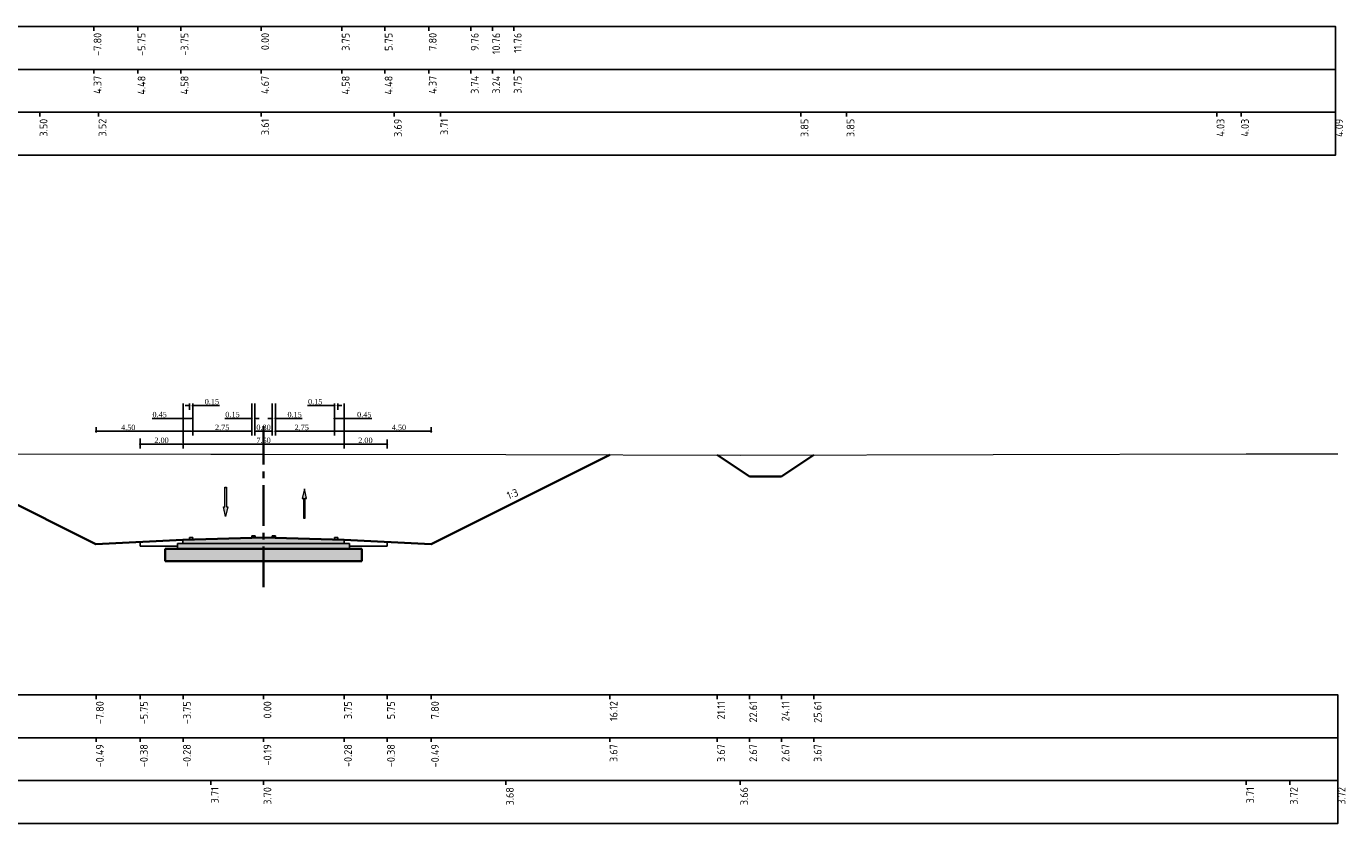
# Model space of a CAD drawing. Extents: x 100296 to 107772, y 404875 to 408930.
# Tile 75 of 98: x 104045 to 104106, y 404875 to 404912. Entities that reach past the tile are written whole.
import ezdxf

# ---------------------------------------------------------------- set-up
doc = ezdxf.new("R2010")
doc.units = 0
doc.linetypes.add('CENTER2', pattern=[28.575, 19.05, -3.175, 3.175, -3.175])
for name, color, linetype, lineweight in [('b-mi-mo-grondlaag_scheiding-gd', 3, 'Continuous', 35), ('b-mi-mo-grondlaag_zand-a', 252, 'Continuous', 18), ('b-we-gw-maaiveld-gd', 93, 'Continuous', 18), ('b-xx-al-dwarsprofiel_matenbalk-g', 1, 'Continuous', 25), ('dp-nw-markering', 7, 'Continuous', 0), ('n-co-fc-fundering-a', 253, 'Continuous', 18), ('n-we-gw-grondwerk-gd', 3, 'Continuous', 35), ('n-we-gw-grondwerk_berm-gd', 3, 'Continuous', 35), ('n-we-vh-verharding_asfalt-gd', 1, 'Continuous', 35), ('n-we-vw-markering-gd', 7, 'Continuous', 35), ('n-we-vw-markering-s', 7, 'Continuous', 25), ('n-xx-al-dwarsprofiel_as-gd', 1, 'CENTER2', 35), ('n-xx-al-dwarsprofiel_matenbalk-g', 1, 'Continuous', 25)]:
    doc.layers.add(name, color=color, linetype=linetype, lineweight=lineweight)
doc.layers.add('c3d-assembly_shape', color=251, linetype='Continuous', lineweight=35, plot=False)
for name, color, linetype in [('c3d-section_link', 1, 'Continuous'), ('c3d-section_sectionview_labeling', 7, 'Continuous'), ('l-mt-deta-pr', 7, 'Continuous')]:
    doc.layers.add(name, color=color, linetype=linetype)
doc.styles.add('INFRA_DIM', font='times.ttf')
doc.styles.add('NLCS-ISO', font='NLCS-ISO.ttf')
doc.dimstyles.new('INFRA-100-M', dxfattribs={"dimtxt": 0.25, "dimasz": 0.1, "dimexe": 0.2, "dimexo": 0.1, "dimgap": 0.05, "dimtad": 1, "dimzin": 0, "dimdsep": 46, "dimtxsty": 'INFRA_DIM', "dimblk1": 'DOT', "dimblk2": 'DOT', "dimsah": 1, "dimcen": 0, "dimclrd": 256, "dimclre": 256, "dimclrt": 7, "dimaunit": 2, "dimadec": 0, "dimazin": 0, "dimtfac": 1, "dimtdec": 3, "dimtofl": 0, "dimtmove": 0, "dimatfit": 3, "dimldrblk": 'DOT', "dimfxl": 1, "dimtolj": 1, "dimtzin": 0, "dimarcsym": 0})

# ---------------------------------------------------------------- blocks, each defined once
blk = doc.blocks.new('VW-MARKERING_015')
at = {"layer": 'n-we-vw-markering-s'}
for p, q in [((-0.073, 0.1), (0.077, 0.1)), ((-0.073, 0.1), (-0.073, 0)), ((0.077, 0.1), (0.077, 0)), ((-0.073, 0), (0.077, 0))]:
    blk.add_line(p, q, dxfattribs=at)
blk = doc.blocks.new('*U2899')
blk.add_hatch(color=256).paths.add_polyline_path([(-0.0675, 0.2925), (-0.0225, 0.2925), (-0.0225, 0.9), (0.0225, 0.9), (0.0225, 0.2925), (0.0675, 0.2925), (0, 0)])
blk.add_lwpolyline([(-0.0675, 0.2925), (-0.0225, 0.2925), (-0.0225, 0.9), (0.0225, 0.9), (0.0225, 0.2925), (0.0675, 0.2925), (0, 0)], close=True)
blk = doc.blocks.new('*U2898')
blk.add_hatch(color=256).paths.add_polyline_path([(-0.0675, 0.6075), (-0.0225, 0.6075), (-0.0225, 0), (0.0225, 0), (0.0225, 0.6075), (0.0675, 0.6075), (0, 0.9)])
blk.add_lwpolyline([(-0.0675, 0.6075), (-0.0225, 0.6075), (-0.0225, 0), (0.0225, 0), (0.0225, 0.6075), (0.0675, 0.6075), (0, 0.9)], close=True)
blk = doc.blocks.new('_DOT')
at = {"color": 0, "linetype": 'ByBlock'}
blk.add_line((-0.5, 0), (-1, 0), dxfattribs=at)
at = {"color": 0, "linetype": 'ByBlock', "const_width": 0.5}
blk.add_lwpolyline([(-0.25, 0, 1), (0.25, 0, 1)], format="xyb", close=True, dxfattribs=at)
blk = doc.blocks.new('*D2969')
at = {"layer": 'l-mt-deta-pr', "lineweight": -2, "transparency": 16777216}
for p, q in [((104059.88, 404894.665), (104059.88, 404892.627)), ((104059.98, 404892.827), (104061.78, 404892.827)), ((104061.88, 404893.045), (104061.88, 404892.627))]:
    blk.add_line(p, q, dxfattribs=at)
at = {"layer": 'l-mt-deta-pr', "lineweight": -2, "transparency": 16777216, "xscale": 0.1, "yscale": 0.1, "zscale": 0.1, "rotation": 180}
blk.add_blockref('_DOT', (104059.88, 404892.827), dxfattribs=at)
at = {"layer": 'l-mt-deta-pr', "lineweight": -2, "transparency": 16777216, "xscale": 0.1, "yscale": 0.1, "zscale": 0.1}
blk.add_blockref('_DOT', (104061.88, 404892.827), dxfattribs=at)
at = {"layer": 'l-mt-deta-pr', "color": 7, "transparency": 16777216, "insert": (104060.87, 404893.005), "char_height": 0.25, "attachment_point": 5, "style": 'INFRA_DIM'}
blk.add_mtext('\\A1;2.00', dxfattribs=at)
blk = doc.blocks.new('*D2970')
at = {"layer": 'l-mt-deta-pr', "lineweight": -2, "transparency": 16777216}
for p, q in [((104052.83, 404894.665), (104052.83, 404893.227)), ((104048.33, 404893.373), (104048.33, 404893.627)), ((104048.43, 404893.427), (104052.73, 404893.427))]:
    blk.add_line(p, q, dxfattribs=at)
at = {"layer": 'l-mt-deta-pr', "lineweight": -2, "transparency": 16777216, "xscale": 0.1, "yscale": 0.1, "zscale": 0.1, "rotation": 180}
blk.add_blockref('_DOT', (104048.33, 404893.427), dxfattribs=at)
at = {"layer": 'l-mt-deta-pr', "lineweight": -2, "transparency": 16777216, "xscale": 0.1, "yscale": 0.1, "zscale": 0.1}
blk.add_blockref('_DOT', (104052.83, 404893.427), dxfattribs=at)
at = {"layer": 'l-mt-deta-pr', "color": 7, "transparency": 16777216, "insert": (104049.83, 404893.605), "char_height": 0.25, "attachment_point": 5, "style": 'INFRA_DIM'}
blk.add_mtext('\\A1;4.50', dxfattribs=at)
blk = doc.blocks.new('*D2971')
at = {"layer": 'l-mt-deta-pr', "lineweight": -2, "transparency": 16777216}
for p, q in [((104052.38, 404894.665), (104052.38, 404892.627)), ((104050.38, 404893.087), (104050.38, 404892.627)), ((104050.48, 404892.827), (104052.28, 404892.827))]:
    blk.add_line(p, q, dxfattribs=at)
at = {"layer": 'l-mt-deta-pr', "lineweight": -2, "transparency": 16777216, "xscale": 0.1, "yscale": 0.1, "zscale": 0.1, "rotation": 180}
blk.add_blockref('_DOT', (104050.38, 404892.827), dxfattribs=at)
at = {"layer": 'l-mt-deta-pr', "lineweight": -2, "transparency": 16777216, "xscale": 0.1, "yscale": 0.1, "zscale": 0.1}
blk.add_blockref('_DOT', (104052.38, 404892.827), dxfattribs=at)
at = {"layer": 'l-mt-deta-pr', "color": 7, "transparency": 16777216, "insert": (104051.38, 404893.005), "char_height": 0.25, "attachment_point": 5, "style": 'INFRA_DIM'}
blk.add_mtext('\\A1;2.00', dxfattribs=at)
blk = doc.blocks.new('*D2972')
at = {"layer": 'l-mt-deta-pr', "lineweight": -2, "transparency": 16777216}
for p, q in [((104055.73, 404894.727), (104055.73, 404893.227)), ((104056.53, 404894.727), (104056.53, 404893.227)), ((104055.83, 404893.427), (104056.43, 404893.427))]:
    blk.add_line(p, q, dxfattribs=at)
at = {"layer": 'l-mt-deta-pr', "lineweight": -2, "transparency": 16777216, "xscale": 0.1, "yscale": 0.1, "zscale": 0.1, "rotation": 180}
blk.add_blockref('_DOT', (104055.73, 404893.427), dxfattribs=at)
at = {"layer": 'l-mt-deta-pr', "lineweight": -2, "transparency": 16777216, "xscale": 0.1, "yscale": 0.1, "zscale": 0.1}
blk.add_blockref('_DOT', (104056.53, 404893.427), dxfattribs=at)
at = {"layer": 'l-mt-deta-pr', "color": 7, "transparency": 16777216, "insert": (104056.13, 404893.605), "char_height": 0.25, "attachment_point": 5, "style": 'INFRA_DIM'}
blk.add_mtext('\\A1;0.80', dxfattribs=at)
blk = doc.blocks.new('*D2973')
at = {"layer": 'l-mt-deta-pr', "lineweight": -2, "transparency": 16777216}
for p, q in [((104052.38, 404894.602), (104052.38, 404892.627)), ((104059.88, 404893.173), (104059.88, 404892.627)), ((104052.48, 404892.827), (104059.78, 404892.827))]:
    blk.add_line(p, q, dxfattribs=at)
at = {"layer": 'l-mt-deta-pr', "lineweight": -2, "transparency": 16777216, "xscale": 0.1, "yscale": 0.1, "zscale": 0.1, "rotation": 180}
blk.add_blockref('_DOT', (104052.38, 404892.827), dxfattribs=at)
at = {"layer": 'l-mt-deta-pr', "lineweight": -2, "transparency": 16777216, "xscale": 0.1, "yscale": 0.1, "zscale": 0.1}
blk.add_blockref('_DOT', (104059.88, 404892.827), dxfattribs=at)
at = {"layer": 'l-mt-deta-pr', "color": 7, "transparency": 16777216, "insert": (104056.13, 404893.005), "char_height": 0.25, "attachment_point": 5, "style": 'INFRA_DIM'}
blk.add_mtext('\\A1;7.50', dxfattribs=at)
blk = doc.blocks.new('*D2974')
at = {"layer": 'l-mt-deta-pr', "lineweight": -2, "transparency": 16777216}
for p, q in [((104056.68, 404894.665), (104056.68, 404893.227)), ((104059.43, 404894.727), (104059.43, 404893.227)), ((104056.78, 404893.427), (104059.33, 404893.427))]:
    blk.add_line(p, q, dxfattribs=at)
at = {"layer": 'l-mt-deta-pr', "lineweight": -2, "transparency": 16777216, "xscale": 0.1, "yscale": 0.1, "zscale": 0.1, "rotation": 180}
blk.add_blockref('_DOT', (104056.68, 404893.427), dxfattribs=at)
at = {"layer": 'l-mt-deta-pr', "lineweight": -2, "transparency": 16777216, "xscale": 0.1, "yscale": 0.1, "zscale": 0.1}
blk.add_blockref('_DOT', (104059.43, 404893.427), dxfattribs=at)
at = {"layer": 'l-mt-deta-pr', "color": 7, "transparency": 16777216, "insert": (104057.905, 404893.605), "char_height": 0.25, "attachment_point": 5, "style": 'INFRA_DIM'}
blk.add_mtext('\\A1;2.75', dxfattribs=at)
blk = doc.blocks.new('*D2975')
at = {"layer": 'l-mt-deta-pr', "lineweight": -2, "transparency": 16777216}
for p, q in [((104052.83, 404894.665), (104052.83, 404893.227)), ((104055.58, 404894.727), (104055.58, 404893.227)), ((104052.93, 404893.427), (104055.48, 404893.427))]:
    blk.add_line(p, q, dxfattribs=at)
at = {"layer": 'l-mt-deta-pr', "lineweight": -2, "transparency": 16777216, "xscale": 0.1, "yscale": 0.1, "zscale": 0.1, "rotation": 180}
blk.add_blockref('_DOT', (104052.83, 404893.427), dxfattribs=at)
at = {"layer": 'l-mt-deta-pr', "lineweight": -2, "transparency": 16777216, "xscale": 0.1, "yscale": 0.1, "zscale": 0.1}
blk.add_blockref('_DOT', (104055.58, 404893.427), dxfattribs=at)
at = {"layer": 'l-mt-deta-pr', "color": 7, "transparency": 16777216, "insert": (104054.205, 404893.605), "char_height": 0.25, "attachment_point": 5, "style": 'INFRA_DIM'}
blk.add_mtext('\\A1;2.75', dxfattribs=at)
blk = doc.blocks.new('*D2976')
at = {"layer": 'l-mt-deta-pr', "lineweight": -2, "transparency": 16777216}
for p, q in [((104052.58, 404894.627), (104052.48, 404894.627)), ((104052.68, 404894.727), (104052.68, 404894.427)), ((104052.83, 404894.665), (104052.83, 404894.427)), ((104052.93, 404894.627), (104054.08, 404894.627))]:
    blk.add_line(p, q, dxfattribs=at)
at = {"layer": 'l-mt-deta-pr', "lineweight": -2, "transparency": 16777216, "xscale": 0.1, "yscale": 0.1, "zscale": 0.1}
blk.add_blockref('_DOT', (104052.68, 404894.627), dxfattribs=at)
at = {"layer": 'l-mt-deta-pr', "lineweight": -2, "transparency": 16777216, "xscale": 0.1, "yscale": 0.1, "zscale": 0.1, "rotation": 180}
blk.add_blockref('_DOT', (104052.83, 404894.627), dxfattribs=at)
at = {"layer": 'l-mt-deta-pr', "color": 7, "transparency": 16777216, "insert": (104053.726, 404894.805), "char_height": 0.25, "attachment_point": 5, "style": 'INFRA_DIM'}
blk.add_mtext('\\A1;0.15', dxfattribs=at)
blk = doc.blocks.new('*D2977')
at = {"layer": 'l-mt-deta-pr', "lineweight": -2, "transparency": 16777216}
for p, q in [((104052.38, 404894.727), (104052.38, 404893.827)), ((104052.83, 404894.727), (104052.83, 404893.827)), ((104052.38, 404894.027), (104050.938, 404894.027)), ((104052.73, 404894.027), (104052.48, 404894.027))]:
    blk.add_line(p, q, dxfattribs=at)
at = {"layer": 'l-mt-deta-pr', "lineweight": -2, "transparency": 16777216, "xscale": 0.1, "yscale": 0.1, "zscale": 0.1, "rotation": 180}
blk.add_blockref('_DOT', (104052.38, 404894.027), dxfattribs=at)
at = {"layer": 'l-mt-deta-pr', "lineweight": -2, "transparency": 16777216, "xscale": 0.1, "yscale": 0.1, "zscale": 0.1}
blk.add_blockref('_DOT', (104052.83, 404894.027), dxfattribs=at)
at = {"layer": 'l-mt-deta-pr', "color": 7, "transparency": 16777216, "insert": (104051.292, 404894.205), "char_height": 0.25, "attachment_point": 5, "style": 'INFRA_DIM'}
blk.add_mtext('\\A1;0.45', dxfattribs=at)
blk = doc.blocks.new('*D2978')
at = {"layer": 'l-mt-deta-pr', "lineweight": -2, "transparency": 16777216}
for p, q in [((104056.53, 404894.665), (104056.53, 404893.827)), ((104056.68, 404894.727), (104056.68, 404893.827)), ((104056.43, 404894.027), (104056.33, 404894.027)), ((104056.78, 404894.027), (104057.93, 404894.027))]:
    blk.add_line(p, q, dxfattribs=at)
at = {"layer": 'l-mt-deta-pr', "lineweight": -2, "transparency": 16777216, "xscale": 0.1, "yscale": 0.1, "zscale": 0.1}
blk.add_blockref('_DOT', (104056.53, 404894.027), dxfattribs=at)
at = {"layer": 'l-mt-deta-pr', "lineweight": -2, "transparency": 16777216, "xscale": 0.1, "yscale": 0.1, "zscale": 0.1, "rotation": 180}
blk.add_blockref('_DOT', (104056.68, 404894.027), dxfattribs=at)
at = {"layer": 'l-mt-deta-pr', "color": 7, "transparency": 16777216, "insert": (104057.576, 404894.205), "char_height": 0.25, "attachment_point": 5, "style": 'INFRA_DIM'}
blk.add_mtext('\\A1;0.15', dxfattribs=at)
blk = doc.blocks.new('*D2979')
at = {"layer": 'l-mt-deta-pr', "lineweight": -2, "transparency": 16777216}
for p, q in [((104055.58, 404894.665), (104055.58, 404893.827)), ((104055.73, 404894.727), (104055.73, 404893.827)), ((104055.48, 404894.027), (104054.33, 404894.027)), ((104055.83, 404894.027), (104055.93, 404894.027))]:
    blk.add_line(p, q, dxfattribs=at)
at = {"layer": 'l-mt-deta-pr', "lineweight": -2, "transparency": 16777216, "xscale": 0.1, "yscale": 0.1, "zscale": 0.1}
blk.add_blockref('_DOT', (104055.58, 404894.027), dxfattribs=at)
at = {"layer": 'l-mt-deta-pr', "lineweight": -2, "transparency": 16777216, "xscale": 0.1, "yscale": 0.1, "zscale": 0.1, "rotation": 180}
blk.add_blockref('_DOT', (104055.73, 404894.027), dxfattribs=at)
at = {"layer": 'l-mt-deta-pr', "color": 7, "transparency": 16777216, "insert": (104054.684, 404894.205), "char_height": 0.25, "attachment_point": 5, "style": 'INFRA_DIM'}
blk.add_mtext('\\A1;0.15', dxfattribs=at)
blk = doc.blocks.new('*D2980')
at = {"layer": 'l-mt-deta-pr', "lineweight": -2, "transparency": 16777216}
for p, q in [((104059.33, 404894.627), (104058.18, 404894.627)), ((104059.43, 404894.665), (104059.43, 404894.427)), ((104059.58, 404894.727), (104059.58, 404894.427)), ((104059.68, 404894.627), (104059.78, 404894.627))]:
    blk.add_line(p, q, dxfattribs=at)
at = {"layer": 'l-mt-deta-pr', "lineweight": -2, "transparency": 16777216, "xscale": 0.1, "yscale": 0.1, "zscale": 0.1}
blk.add_blockref('_DOT', (104059.43, 404894.627), dxfattribs=at)
at = {"layer": 'l-mt-deta-pr', "lineweight": -2, "transparency": 16777216, "xscale": 0.1, "yscale": 0.1, "zscale": 0.1, "rotation": 180}
blk.add_blockref('_DOT', (104059.58, 404894.627), dxfattribs=at)
at = {"layer": 'l-mt-deta-pr', "color": 7, "transparency": 16777216, "insert": (104058.534, 404894.805), "char_height": 0.25, "attachment_point": 5, "style": 'INFRA_DIM'}
blk.add_mtext('\\A1;0.15', dxfattribs=at)
blk = doc.blocks.new('*D2981')
at = {"layer": 'l-mt-deta-pr', "lineweight": -2, "transparency": 16777216}
for p, q in [((104059.43, 404894.665), (104059.43, 404893.827)), ((104059.88, 404894.727), (104059.88, 404893.827)), ((104059.53, 404894.027), (104059.78, 404894.027)), ((104059.88, 404894.027), (104061.171, 404894.027))]:
    blk.add_line(p, q, dxfattribs=at)
at = {"layer": 'l-mt-deta-pr', "lineweight": -2, "transparency": 16777216, "xscale": 0.1, "yscale": 0.1, "zscale": 0.1, "rotation": 180}
blk.add_blockref('_DOT', (104059.43, 404894.027), dxfattribs=at)
at = {"layer": 'l-mt-deta-pr', "lineweight": -2, "transparency": 16777216, "xscale": 0.1, "yscale": 0.1, "zscale": 0.1}
blk.add_blockref('_DOT', (104059.88, 404894.027), dxfattribs=at)
at = {"layer": 'l-mt-deta-pr', "color": 7, "transparency": 16777216, "insert": (104060.817, 404894.205), "char_height": 0.25, "attachment_point": 5, "style": 'INFRA_DIM'}
blk.add_mtext('\\A1;0.45', dxfattribs=at)
blk = doc.blocks.new('*D2982')
at = {"layer": 'l-mt-deta-pr', "lineweight": -2, "transparency": 16777216}
for p, q in [((104059.43, 404894.665), (104059.43, 404893.227)), ((104063.83, 404893.427), (104059.53, 404893.427)), ((104063.93, 404893.373), (104063.93, 404893.627))]:
    blk.add_line(p, q, dxfattribs=at)
at = {"layer": 'l-mt-deta-pr', "lineweight": -2, "transparency": 16777216, "xscale": 0.1, "yscale": 0.1, "zscale": 0.1, "rotation": 180}
blk.add_blockref('_DOT', (104059.43, 404893.427), dxfattribs=at)
at = {"layer": 'l-mt-deta-pr', "lineweight": -2, "transparency": 16777216, "xscale": 0.1, "yscale": 0.1, "zscale": 0.1}
blk.add_blockref('_DOT', (104063.93, 404893.427), dxfattribs=at)
at = {"layer": 'l-mt-deta-pr', "color": 7, "transparency": 16777216, "insert": (104062.43, 404893.605), "char_height": 0.25, "attachment_point": 5, "style": 'INFRA_DIM'}
blk.add_mtext('\\A1;4.50', dxfattribs=at)

msp = doc.modelspace()

# ---------------------------------------------------------------- hatches: boundary and pattern name
at = {"layer": 'b-mi-mo-grondlaag_zand-a', "linetype": 'Continuous', "lineweight": 18}
msp.add_hatch(color=256, dxfattribs=at).paths.add_polyline_path([(104051.549, 404887.962), (104052.129, 404887.962), (104060.129, 404887.962), (104060.709, 404887.962), (104060.709, 404887.382), (104051.549, 404887.382)])
at = {"layer": 'c3d-assembly_shape', "linetype": 'Continuous', "lineweight": 35}
msp.add_hatch(color=256, dxfattribs=at).paths.add_polyline_path([(104052.379, 404888.212), (104052.379, 404888.382), (104052.754, 404888.391), (104055.654, 404888.464), (104056.129, 404888.476), (104056.604, 404888.464), (104059.504, 404888.391), (104059.879, 404888.382), (104059.879, 404888.212)])
at = {"layer": 'n-co-fc-fundering-a', "linetype": 'Continuous', "lineweight": 18}
msp.add_hatch(color=256, dxfattribs=at).paths.add_polyline_path([(104052.129, 404888.212), (104052.379, 404888.212), (104059.879, 404888.212), (104060.129, 404888.212), (104060.129, 404887.962), (104052.129, 404887.962)])

# ---------------------------------------------------------------- linework, layer by layer
at = {"layer": 'b-mi-mo-grondlaag_scheiding-gd', "color": 3, "linetype": 'Continuous', "lineweight": 35}
for p, q in [((104051.549, 404887.962), (104060.709, 404887.962)), ((104051.549, 404887.382), (104051.549, 404887.962)), ((104060.709, 404887.962), (104060.709, 404887.382)), ((104060.709, 404887.382), (104051.549, 404887.382))]:
    msp.add_line(p, q, dxfattribs=at)
at = {"layer": 'b-we-gw-maaiveld-gd', "color": 93, "linetype": 'Continuous', "lineweight": 18}
msp.add_lwpolyline([(104006.129, 404892.207), (104006.325, 404892.289), (104006.941, 404892.347), (104010.274, 404892.505), (104010.944, 404892.415), (104014.616, 404892.34), (104016.253, 404892.303), (104019.294, 404892.209), (104021.954, 404892.275), (104026.774, 404892.291), (104044.07, 404892.376), (104053.677, 404892.37), (104056.129, 404892.366), (104067.412, 404892.347), (104078.318, 404892.323), (104101.871, 404892.371), (104103.903, 404892.381), (104106.129, 404892.385)], dxfattribs=at)
at = {"layer": 'b-xx-al-dwarsprofiel_matenbalk-g', "color": 1, "linetype": 'Continuous', "lineweight": -3}
for points in [[(104006.022, 404910.277), (104106.022, 404910.277), (104106.022, 404912.277), (104006.022, 404912.277)], [(104006.022, 404908.277), (104106.022, 404908.277), (104106.022, 404910.277), (104006.022, 404910.277)], [(104006.022, 404906.277), (104106.022, 404906.277), (104106.022, 404908.277), (104006.022, 404908.277)], [(104006.129, 404879.164), (104106.129, 404879.164), (104106.129, 404881.164), (104006.129, 404881.164)], [(104006.129, 404877.164), (104106.129, 404877.164), (104106.129, 404879.164), (104006.129, 404879.164)], [(104006.129, 404875.164), (104106.129, 404875.164), (104106.129, 404877.164), (104006.129, 404877.164)]]:
    msp.add_3dface(points, dxfattribs=at)
at = {"layer": 'c3d-section_link', "linetype": 'Continuous', "lineweight": -3}
for p, q in [((104052.379, 404888.382), (104050.379, 404888.282)), ((104050.379, 404888.282), (104050.379, 404888.082)), ((104052.379, 404888.212), (104052.379, 404888.382)), ((104059.879, 404888.382), (104059.879, 404888.212)), ((104059.879, 404888.382), (104061.879, 404888.282)), ((104061.879, 404888.282), (104061.879, 404888.082)), ((104050.379, 404888.082), (104052.129, 404888.082)), ((104051.549, 404887.382), (104051.549, 404887.962)), ((104051.549, 404887.962), (104052.129, 404887.962)), ((104052.129, 404887.962), (104052.129, 404888.212)), ((104052.129, 404888.212), (104052.379, 404888.212)), ((104060.129, 404887.962), (104052.129, 404887.962)), ((104059.879, 404888.212), (104052.379, 404888.212)), ((104059.879, 404888.212), (104060.129, 404888.212)), ((104060.129, 404888.212), (104060.129, 404887.962)), ((104060.129, 404888.082), (104060.129, 404888.212)), ((104061.879, 404888.082), (104060.129, 404888.082)), ((104060.129, 404887.962), (104060.709, 404887.962)), ((104060.709, 404887.962), (104060.709, 404887.382)), ((104060.709, 404887.382), (104051.549, 404887.382))]:
    msp.add_line(p, q, dxfattribs=at)
at = {"layer": 'n-we-gw-grondwerk-gd', "color": 3, "linetype": 'Continuous', "lineweight": 35}
for p, q in [((104048.329, 404888.18), (104039.975, 404892.356)), ((104063.929, 404888.18), (104072.242, 404892.336))]:
    msp.add_line(p, q, dxfattribs=at)
for points in [[(104077.242, 404892.326), (104078.742, 404891.326)], [(104081.742, 404892.326), (104080.242, 404891.326)], [(104078.742, 404891.326), (104080.242, 404891.326)]]:
    msp.add_lwpolyline(points, dxfattribs=at)
at = {"layer": 'n-we-gw-grondwerk_berm-gd', "color": 3, "linetype": 'Continuous', "lineweight": 35}
for p, q in [((104052.379, 404888.382), (104048.329, 404888.18)), ((104059.879, 404888.382), (104063.929, 404888.18))]:
    msp.add_line(p, q, dxfattribs=at)
at = {"layer": 'n-we-vh-verharding_asfalt-gd', "linetype": 'Continuous', "lineweight": 35}
for p, q in [((104052.379, 404888.382), (104056.129, 404888.476)), ((104056.129, 404888.476), (104059.879, 404888.382))]:
    msp.add_line(p, q, dxfattribs=at)
at = {"layer": 'n-xx-al-dwarsprofiel_as-gd', "linetype": 'CENTER2', "lineweight": 35, "ltscale": 0.1}
msp.add_line((104056.129, 404886.164), (104056.129, 404893.664), dxfattribs=at)
at = {"layer": 'n-xx-al-dwarsprofiel_matenbalk-g', "color": 1, "linetype": 'Continuous', "lineweight": -3}
for p, q in [((104048.222, 404912.277), (104048.222, 404912.077)), ((104050.272, 404912.277), (104050.272, 404912.077)), ((104052.272, 404912.277), (104052.272, 404912.077)), ((104056.022, 404912.277), (104056.022, 404912.077)), ((104059.772, 404912.277), (104059.772, 404912.077)), ((104061.772, 404912.277), (104061.772, 404912.077)), ((104063.822, 404912.277), (104063.822, 404912.077)), ((104065.778, 404912.277), (104065.778, 404912.077)), ((104066.778, 404912.277), (104066.778, 404912.077)), ((104067.778, 404912.277), (104067.778, 404912.077)), ((104048.222, 404910.277), (104048.222, 404910.077)), ((104050.272, 404910.277), (104050.272, 404910.077)), ((104052.272, 404910.277), (104052.272, 404910.077)), ((104056.022, 404910.277), (104056.022, 404910.077)), ((104059.772, 404910.277), (104059.772, 404910.077)), ((104061.772, 404910.277), (104061.772, 404910.077)), ((104063.822, 404910.277), (104063.822, 404910.077)), ((104065.778, 404910.277), (104065.778, 404910.077)), ((104066.778, 404910.277), (104066.778, 404910.077)), ((104067.778, 404910.277), (104067.778, 404910.077)), ((104045.71, 404908.277), (104045.71, 404908.077)), ((104048.448, 404908.277), (104048.448, 404908.077)), ((104056.022, 404908.277), (104056.022, 404908.077)), ((104062.202, 404908.277), (104062.202, 404908.077)), ((104064.362, 404908.277), (104064.362, 404908.077)), ((104081.13, 404908.277), (104081.13, 404908.077)), ((104083.27, 404908.277), (104083.27, 404908.077)), ((104100.493, 404908.277), (104100.493, 404908.077)), ((104101.633, 404908.277), (104101.633, 404908.077)), ((104106.022, 404908.277), (104106.022, 404908.077)), ((104048.33, 404881.164), (104048.33, 404880.964)), ((104050.38, 404881.164), (104050.38, 404880.964)), ((104052.38, 404881.164), (104052.38, 404880.964)), ((104056.129, 404881.164), (104056.129, 404880.964)), ((104056.13, 404881.164), (104056.13, 404880.964)), ((104059.88, 404881.164), (104059.88, 404880.964)), ((104061.88, 404881.164), (104061.88, 404880.964)), ((104063.93, 404881.164), (104063.93, 404880.964)), ((104072.244, 404881.164), (104072.244, 404880.964)), ((104077.244, 404881.164), (104077.244, 404880.964)), ((104078.742, 404881.164), (104078.742, 404880.964)), ((104080.242, 404881.164), (104080.242, 404880.964)), ((104081.742, 404881.164), (104081.742, 404880.964)), ((104048.33, 404879.164), (104048.33, 404878.964)), ((104050.38, 404879.164), (104050.38, 404878.964)), ((104052.38, 404879.164), (104052.38, 404878.964)), ((104056.129, 404879.164), (104056.129, 404878.964)), ((104056.13, 404879.164), (104056.13, 404878.964)), ((104059.88, 404879.164), (104059.88, 404878.964)), ((104061.88, 404879.164), (104061.88, 404878.964)), ((104063.93, 404879.164), (104063.93, 404878.964)), ((104072.244, 404879.164), (104072.244, 404878.964)), ((104077.244, 404879.164), (104077.244, 404878.964)), ((104078.742, 404879.164), (104078.742, 404878.964)), ((104080.242, 404879.164), (104080.242, 404878.964)), ((104081.742, 404879.164), (104081.742, 404878.964)), ((104053.677, 404877.164), (104053.677, 404876.964)), ((104056.129, 404877.164), (104056.129, 404876.964)), ((104067.412, 404877.164), (104067.412, 404876.964)), ((104078.318, 404877.164), (104078.318, 404876.964)), ((104101.871, 404877.164), (104101.871, 404876.964)), ((104103.903, 404877.164), (104103.903, 404876.964)), ((104106.129, 404877.164), (104106.129, 404876.964))]:
    msp.add_line(p, q, dxfattribs=at)

# ---------------------------------------------------------------- block references
at = {"layer": 'dp-nw-markering', "xscale": 1.5, "yscale": 1.5, "zscale": 1.5}
for name, p in [('*U2899', (104054.363, 404889.476)), ('*U2899', (104054.363, 404889.465)), ('*U2898', (104058.027, 404889.397)), ('*U2898', (104058.027, 404889.385))]:
    msp.add_blockref(name, p, dxfattribs=at)
at = {"layer": 'n-we-vw-markering-gd', "color": 7, "linetype": 'Continuous', "lineweight": 35}
for p in [(104052.754, 404888.391), (104055.654, 404888.464), (104056.604, 404888.464), (104059.504, 404888.391)]:
    msp.add_blockref('VW-MARKERING_015', p, dxfattribs=at)

# ---------------------------------------------------------------- texts
at = {"layer": 'c3d-section_sectionview_labeling', "color": 7, "linetype": 'Continuous', "lineweight": -3, "char_height": 0.36, "attachment_point": 3, "style": 'NLCS-ISO'}
for s, insert, rotation in [('-7.80', (104048.222, 404911.977), 90), ('-5.75', (104050.272, 404911.977), 90), ('-3.75', (104052.272, 404911.977), 90), ('0.00', (104056.022, 404911.977), 90), ('3.75', (104059.772, 404911.977), 90), ('5.75', (104061.772, 404911.977), 90), ('7.80', (104063.822, 404911.977), 90), ('9.76', (104065.778, 404911.977), 90), ('10.76', (104066.778, 404911.977), 90), ('11.76', (104067.778, 404911.977), 90), ('4.37', (104048.222, 404909.977), 90), ('4.48', (104050.272, 404909.977), 90), ('4.58', (104052.272, 404909.977), 90), ('4.67', (104056.022, 404909.977), 90), ('4.58', (104059.772, 404909.977), 90), ('4.48', (104061.772, 404909.977), 90), ('4.37', (104063.822, 404909.977), 90), ('3.74', (104065.778, 404909.977), 90), ('3.24', (104066.778, 404909.977), 90), ('3.75', (104067.778, 404909.977), 90), ('3.50', (104045.71, 404907.977), 90), ('3.52', (104048.448, 404907.977), 90), ('3.61', (104056.022, 404907.977), 90), ('3.69', (104062.202, 404907.977), 90), ('3.71', (104064.362, 404907.977), 90), ('3.85', (104081.13, 404907.977), 90), ('3.85', (104083.27, 404907.977), 90), ('4.03', (104100.493, 404907.977), 90), ('4.03', (104101.633, 404907.977), 90), ('4.09', (104106.022, 404907.977), 90), ('1:3', (104067.897, 404890.773), 20.99239), ('-7.80', (104048.33, 404880.864), 90), ('-5.75', (104050.38, 404880.864), 90), ('-3.75', (104052.38, 404880.864), 90), ('0.00', (104056.129, 404880.864), 90), ('0.00', (104056.13, 404880.864), 90), ('3.75', (104059.88, 404880.864), 90), ('5.75', (104061.88, 404880.864), 90), ('7.80', (104063.93, 404880.864), 90), ('16.12', (104072.244, 404880.864), 90), ('21.11', (104077.244, 404880.864), 90), ('22.61', (104078.742, 404880.864), 90), ('24.11', (104080.242, 404880.864), 90), ('25.61', (104081.742, 404880.864), 90), ('-0.49', (104048.33, 404878.864), 90), ('-0.38', (104050.38, 404878.864), 90), ('-0.28', (104052.38, 404878.864), 90), ('-0.19', (104056.129, 404878.864), 90), ('-0.19', (104056.13, 404878.864), 90), ('-0.28', (104059.88, 404878.864), 90), ('-0.38', (104061.88, 404878.864), 90), ('-0.49', (104063.93, 404878.864), 90), ('3.67', (104072.244, 404878.864), 90), ('3.67', (104077.244, 404878.864), 90), ('2.67', (104078.742, 404878.864), 90), ('2.67', (104080.242, 404878.864), 90), ('3.67', (104081.742, 404878.864), 90), ('3.71', (104053.677, 404876.864), 90), ('3.70', (104056.129, 404876.864), 90), ('3.68', (104067.412, 404876.864), 90), ('3.66', (104078.318, 404876.864), 90), ('3.71', (104101.871, 404876.864), 90), ('3.72', (104103.903, 404876.864), 90), ('3.72', (104106.129, 404876.864), 90)]:
    msp.add_mtext(s, dxfattribs=dict(at, insert=insert, rotation=rotation))

# ---------------------------------------------------------------- dimensions: what is measured, and where the dimension line sits
at = {"layer": 'l-mt-deta-pr'}
for base, p1, p2, picture, middle in [((104052.83, 404893.427), (104048.33, 404893.273), (104052.83, 404894.765), '*D2970', (104049.83, 404893.427)), ((104052.38, 404892.827), (104050.38, 404893.187), (104052.38, 404894.765), '*D2971', (104051.38, 404892.827)), ((104052.83, 404894.027), (104052.38, 404894.827), (104052.83, 404894.827), '*D2977', (104051.292, 404894.027)), ((104059.88, 404892.827), (104052.38, 404894.702), (104059.88, 404893.273), '*D2973', (104056.13, 404892.827)), ((104052.83, 404894.627), (104052.68, 404894.827), (104052.83, 404894.765), '*D2976', (104053.726, 404894.627)), ((104055.58, 404893.427), (104052.83, 404894.765), (104055.58, 404894.827), '*D2975', (104054.205, 404893.427)), ((104055.73, 404894.027), (104055.58, 404894.765), (104055.73, 404894.827), '*D2979', (104054.684, 404894.027)), ((104056.53, 404893.427), (104055.73, 404894.827), (104056.53, 404894.827), '*D2972', (104056.13, 404893.427)), ((104056.68, 404894.027), (104056.53, 404894.765), (104056.68, 404894.827), '*D2978', (104057.576, 404894.027)), ((104059.43, 404893.427), (104056.68, 404894.765), (104059.43, 404894.827), '*D2974', (104057.905, 404893.427)), ((104059.58, 404894.627), (104059.43, 404894.765), (104059.58, 404894.827), '*D2980', (104058.534, 404894.627)), ((104059.43, 404894.027), (104059.88, 404894.827), (104059.43, 404894.765), '*D2981', (104060.817, 404894.027)), ((104061.88, 404892.827), (104059.88, 404894.765), (104061.88, 404893.145), '*D2969', (104060.87, 404892.827))]:
    dim = msp.add_linear_dim(base=base, p1=p1, p2=p2, dimstyle='INFRA-100-M', dxfattribs=at)
    dim.commit()
    dim.dimension.update_dxf_attribs({"geometry": picture, "text_midpoint": middle, "dimtype": 160})
dim = msp.add_linear_dim(base=(104059.43, 404893.427), p1=(104063.93, 404893.273), p2=(104059.43, 404894.765), angle=180, dimstyle='INFRA-100-M', dxfattribs=at)
dim.commit()
dim.dimension.update_dxf_attribs({"geometry": '*D2982', "text_midpoint": (104062.43, 404893.427), "dimtype": 160})

doc.saveas('drawing.dxf')
